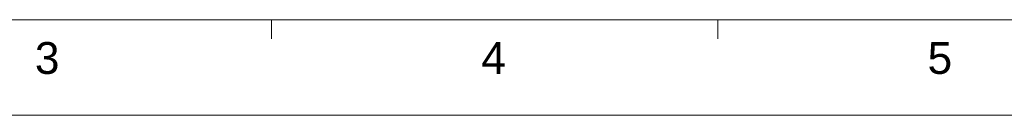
# Model space of a CAD drawing. Extents: x 844 to 1735, y -7 to 623.
# Tile 5 of 20: x 1124 to 1357, y -7 to 16. Entities that reach past the tile are written whole.
import ezdxf
from ezdxf.enums import TextEntityAlignment as Align

# ---------------------------------------------------------------- set-up
doc = ezdxf.new("R2010")
doc.units = 0
doc.header["$LTSCALE"] = 2
doc.header["$MEASUREMENT"] = 0
doc.layers.get('0').update_dxf_attribs({"linetype": 'CONTINUOUS'})
doc.styles.add('TEXTSTYLE_1', font='ARIAL.TTF')

msp = doc.modelspace()

# ---------------------------------------------------------------- linework, layer by layer
at = {"linetype": 'Continuous', "lineweight": 5}
for p, q in [((866.502, 15.88), (1712.502, 15.88)), ((1183.752, 15.88), (1183.752, 11.38)), ((1289.502, 15.88), (1289.502, 11.38)), ((844.002, -6.62), (1735.002, -6.62))]:
    msp.add_line(p, q, dxfattribs=at)

# ---------------------------------------------------------------- texts
at = {"linetype": 'Continuous', "lineweight": 5, "style": 'TEXTSTYLE_1'}
for s, p in [('3', (1130.596, 3.122)), ('4', (1236.346, 3.122)), ('5', (1342.096, 3.122))]:
    msp.add_text(s, height=7.5, dxfattribs=at).set_placement(p, align=Align.CENTER)

doc.saveas('drawing.dxf')
